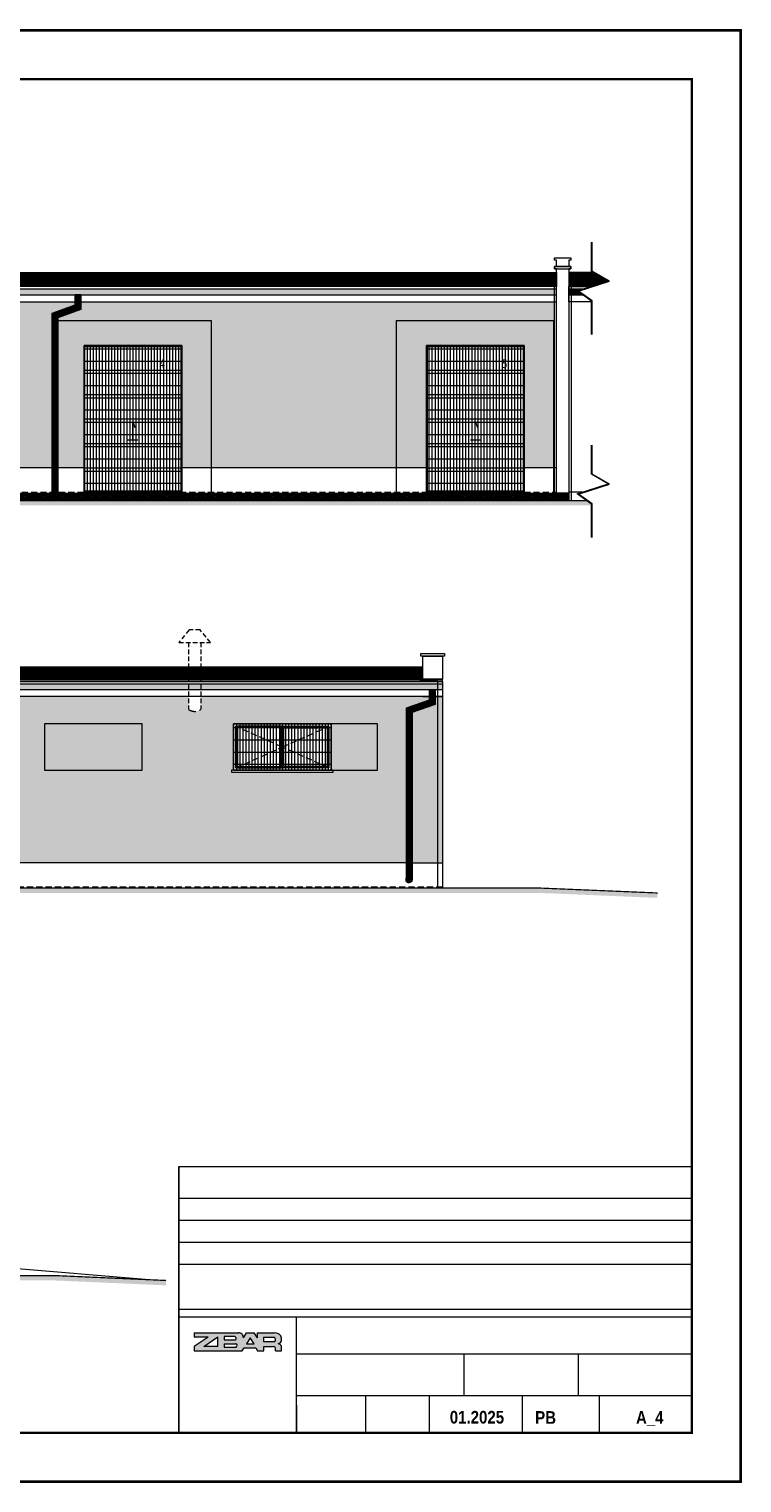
# Model space of a CAD drawing. Header units: centimetres. Extents: x -2715 to 104803, y -4848 to 32152.
# Tile 24 of 24: x 103343 to 104803, y -1446 to 1529. Entities that reach past the tile are written whole.
import ezdxf

# ---------------------------------------------------------------- set-up
doc = ezdxf.new("R2010")
doc.units = ezdxf.units.CM
doc.header["$MEASUREMENT"] = 0
doc.linetypes.add('HIDDEN', pattern=[9.525, 6.35, -3.175])
doc.linetypes.add('HIDDENX2', pattern=[19.05, 12.7, -6.35])
for name, color, linetype, lineweight in [('1_ hatch', 8, 'Continuous', 9), ('1_ projection', 9, 'HIDDENX2', 5), ('1_ view 1', 7, 'Continuous', 15), ('1_ view 2', 9, 'Continuous', 13), ('1_ view 3', 8, 'Continuous', 9), ('Tab-tabele', 7, 'Continuous', 5)]:
    doc.layers.add(name, color=color, linetype=linetype, lineweight=lineweight)
doc.layers.add('1_ wall STRUCT-DIV rozbiorka', color=7, linetype='Continuous', lineweight=9, true_color=0xff0a0a)
doc.styles.add('GENERATED_STYLE_13', font='arialbd.ttf')
doc.styles.add('H_POM', font='ARIALN.TTF', dxfattribs={"width": 0.7, "height": 18})
doc.linetypes.add('FENCELINE12B', pattern='A,6,-1.333,[149,AAA.SHX,S=0.25,R=0,X=0,Y=0],-1.333,[149,AAA.SHX,S=0.25,R=0,X=0,Y=0],-1.333', length=9.999)
doc.linetypes.add('Rozbiö˘ka', pattern='A,7,[121,msgB.shx,S=1,R=0,X=0.5,Y=-1.826635],7', length=14)
pattern_1 = [(90, (-86537.546, 7665.9413), (-6.25, 4e-16), [])]

# ---------------------------------------------------------------- blocks, each defined once
blk = doc.blocks.new('FGFHFGHGF')
at = {"layer": '1_ view 3', "true_color": 0x1d5d29}
h = blk.add_hatch(dxfattribs=at)
h.set_pattern_fill('ANSI31', color=99, scale=50, angle=45)
h.set_pattern_definition(pattern_1)
h.paths.add_polyline_path([(-200, 0), (-200, -300), (0, -300), (0, 0)])
h = blk.add_hatch(dxfattribs=at)
h.set_pattern_fill('ANSI31', color=99, scale=200, angle=315)
h.paths.add_polyline_path([(-200, 0), (-200, -300), (0, -300), (0, 0)])
at = {"layer": '1_ view 3', "color": 99, "true_color": 0x1d5d29}
blk.add_lwpolyline([(-200, 0), (-200, -300), (0, -300), (0, 0), (-200, 0)], dxfattribs=at)
blk = doc.blocks.new('FEDGDGFH')
at = {"layer": '1_ view 1', "color": 150}
for points in [[(-200, -300), (-200, 0), (0, 0), (0, -300), (-200, -300)], [(-198, -50), (-2, -50)], [(-198, -100), (-2, -100)], [(-198, -150), (-2, -150)], [(-100, -192.8), (-100, -155.2), (-95.8, -167.4)], [(-198, -200), (-2, -200)], [(-110, -192.8), (-90, -192.8)], [(-198, -250), (-2, -250)]]:
    blk.add_lwpolyline(points, dxfattribs=at)
blk.add_lwpolyline([(-198, -298), (-198, -2), (-2, -2), (-2, -298)], close=True, dxfattribs=at)
blk = doc.blocks.new('FGRGFDHFH')
at = {"layer": '1_ view 3'}
h = blk.add_hatch(dxfattribs=at)
h.set_pattern_fill('ANSI31', color=256)
h.set_pattern_definition([(45, (-171843.21647, 8947.34377), (-0.08838834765, 0.08838834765), [])])
h.paths.add_polyline_path([(0, 0), (-12.5, 0), (-12.5, -13.7), (0, -13.7), (0, 0)])
h.paths.add_polyline_path([(-12.5, -30), (34.6, -46.7), (34.6, -353.7), (47.1, -353.7), (47.1, -37.8), (0, -21.2), (0, -13.7), (-12.5, -13.7), (-12.5, -30)])
h.paths.add_polyline_path([(47.1, -403.7), (47.1, -353.7), (34.6, -353.7), (34.6, -403.7, -1), (47.1, -403.7)])
h.paths.add_polyline_path([(47.1, -403.7), (34.6, -403.7, 1), (47.1, -403.7)])
h.paths.add_polyline_path([(34.6, -403.7), (47.1, -403.7, 1), (34.6, -403.7)], flags=16)
at = {"layer": '1_ view 2'}
for points in [[(-12.5, 0), (-12.5, 0), (-12.5, -30), (34.6, -46.7), (34.6, -403.7)], [(-12.5, 0), (0, 0), (0, -21.2), (47.1, -37.8), (47.1, -403.7)]]:
    blk.add_lwpolyline(points, dxfattribs=at)
blk.add_circle((40.9, -403.7), 6.25, dxfattribs=at)
blk = doc.blocks.new('JHYJHKJHKJHKH')
at = {"layer": '1_ projection', "color": 150}
for points in [[(-195, -90), (-100, -47.5), (-195, -5)], [(-5, -90), (-100, -47.5), (-5, -5)]]:
    blk.add_lwpolyline(points, dxfattribs=at)
at = {"layer": '1_ view 1', "color": 150}
for points in [[(-200, -95), (-200, 0), (0, 0), (0, -95), (-200, -95), (-200, 0)], [(-204, -95), (-204, -95), (-204, -95), (-204, -99), (0, -99), (4, -99), (4, -95), (-204, -95), (-204, -99)]]:
    blk.add_lwpolyline(points, dxfattribs=at)
for points in [[(-195, -5), (-5, -5), (-5, -90), (-195, -90)], [(-100, -5), (-195, -5), (-195, -90), (-100, -90)], [(-103, -8), (-192, -8), (-192, -87), (-103, -87)], [(-100, -5), (-5, -5), (-5, -90), (-100, -90)], [(-97, -8), (-8, -8), (-8, -87), (-97, -87)]]:
    blk.add_lwpolyline(points, close=True, dxfattribs=at)
blk = doc.blocks.new('GFRHGFHJG')
at = {"layer": '1_ view 3', "true_color": 0x1d5d29}
h = blk.add_hatch(dxfattribs=at)
h.set_pattern_fill('ANSI31', color=99, scale=50, angle=45)
h.set_pattern_definition(pattern_1)
h.paths.add_polyline_path([(-200, 0), (-200, -95), (0, -95), (0, 0)])
h = blk.add_hatch(dxfattribs=at)
h.set_pattern_fill('ANSI31', color=99, scale=200, angle=315)
h.paths.add_polyline_path([(-200, 0), (-200, -95), (0, -95), (0, 0)])
blk = doc.blocks.new('GFRHGBGFHGFHGF')
at = {"layer": '1_ wall STRUCT-DIV rozbiorka', "linetype": 'HIDDEN', "ltscale": 1.5}
blk.add_lwpolyline([(23.9, 125.8), (1.1, 125.8), (-20, 100), (45, 100)], close=True, dxfattribs=at)
for points in [[(0, 100), (0, -36.6)], [(25, 100), (25, -36.6)], [(-4.8, 46.8), (-4.8, 28.8)], [(-4.8, 40.8), (29.8, 40.8)], [(-4.8, 39.8), (29.8, 39.8)], [(-3.8, 46.8), (-3.8, 28.8)], [(28.8, 46.8), (28.8, 28.8)], [(29.8, 46.8), (29.8, 28.8)]]:
    blk.add_lwpolyline(points, dxfattribs=at)
at = {"layer": '1_ wall STRUCT-DIV rozbiorka', "linetype": 'HIDDEN', "ltscale": 2.5}
blk.add_arc((12.5, -20), 20.8, 233.0339, 306.9661, dxfattribs=at)
blk = doc.blocks.new('FGDGFDHGFHGFH')
at = {"layer": '1_ view 3'}
h = blk.add_hatch(dxfattribs=at)
h.set_pattern_fill('ANSI31', color=256, angle=180)
h.set_pattern_definition([(135, (171830.71647, 8947.34377), (0.08838834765, 0.08838834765), [])])
h.paths.add_polyline_path([(-12.5, 0), (0, 0), (0, -13.7), (-12.5, -13.7), (-12.5, 0)])
h.paths.add_polyline_path([(0, -30), (-47.1, -46.7), (-47.1, -353.7), (-59.6, -353.7), (-59.6, -37.8), (-12.5, -21.2), (-12.5, -13.7), (0, -13.7), (0, -30)])
h.paths.add_polyline_path([(-47.1, -388.7), (-47.1, -353.7), (-59.6, -353.7), (-59.6, -388.7, 1), (-47.1, -388.7)])
at = {"layer": '1_ view 2'}
for points in [[(0, 0), (-12.5, 0), (-12.5, -21.2), (-59.6, -37.8), (-59.6, -388.7)], [(0, 0), (0, 0), (0, -30), (-47.1, -46.7), (-47.1, -388.7)]]:
    blk.add_lwpolyline(points, dxfattribs=at)
blk.add_circle((-53.4, -388.7), 6.25, dxfattribs=at)

msp = doc.modelspace()

# ---------------------------------------------------------------- hatches: boundary and pattern name
at = {"layer": '1_ hatch'}
h = msp.add_hatch(dxfattribs=at)
h.set_pattern_fill('ANSI31', color=256, scale=10, angle=270)
h.set_pattern_definition([(45, (22028.7546, 4194.2433), (-0.883883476, 0.883883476), [])])
h.paths.add_polyline_path([(101520.18, 1007.28), (104423.18, 1007.28), (104423.18, 1031.54), (101520.18, 1031.54), (101520.18, 1007.28)])
h = msp.add_hatch(dxfattribs=at)
h.set_pattern_fill('ANSI31', color=256, scale=10, angle=270)
h.set_pattern_definition([(45, (-63571.4155, 5637.3905), (-0.8838834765, 0.8838834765), [])])
h.paths.add_polyline_path([(104528.78, 1013.79), (104498.34, 1031.54), (104448.18, 1031.54), (104448.18, 1007.28), (104508.54, 1007.28), (104528.78, 1013.79)])
h = msp.add_hatch(dxfattribs=at)
h.set_pattern_fill('ANSI37', color=256, scale=20)
h.set_pattern_definition([(45, (15264.638, 8489.4772), (-1.76776695, 1.76776695), []), (135, (15264.638, 8489.4772), (-1.76776695, -1.76776695), [])])
h.paths.add_polyline_path([(101937.18, 564.54), (101937.18, 579.54), (104448.18, 579.54), (104448.18, 564.54)])
h = msp.add_hatch(dxfattribs=at)
h.set_pattern_fill('AR-HBONE', color=256, angle=360, style=0)
h.set_pattern_definition([(135, (22028.7546, 12797.9804), (-5.65685425, 0), [12, -4]), (225, (22025.9262, 12800.809), (-5.65685425, 1e-15), [12, -4])])
h.paths.add_polyline_path([(101280.18, 564.54), (101039.75, 554.54), (101040.17, 544.54), (101280.39, 554.54), (104494.93, 554.54), (104494.93, 557.34), (104484.81, 564.54)])
h = msp.add_hatch(dxfattribs=at)
h.set_pattern_fill('ANSI31', color=256, scale=10, angle=270)
h.set_pattern_definition([(45, (21849.6542, 3386.2879), (-0.883883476, 0.883883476), [])])
h.paths.add_polyline_path([(104149.52, 199.32), (101246.52, 199.32), (101246.52, 223.59), (104149.52, 223.59), (104149.52, 199.32)])
h = msp.add_hatch(dxfattribs=at)
h.set_pattern_fill('AR-HBONE', color=256, angle=180, style=0)
h.set_pattern_definition([(135, (21849.654, 12005.025), (-5.65685425, 0), [12, -4]), (225, (21846.8258, 12007.8534), (-5.65685425, 1e-15), [12, -4])])
h.paths.add_polyline_path([(101200.01, -228.42), (101204.12, -229.74), (101191.92, -238.42), (104389.31, -238.42), (104629.54, -248.41), (104629.95, -238.42), (104389.52, -228.42)])
h = msp.add_hatch(dxfattribs=at)
h.set_pattern_fill('AR-HBONE', color=256, angle=360, style=0)
h.set_pattern_definition([(135, (-63564.3072, 12326.677), (-5.65685425, 0), [12, -4]), (225, (-63567.1357, 12329.5052), (-5.65685425, 1e-15), [12, -4])])
h.paths.add_polyline_path([(101047.69, -1041.34), (101046.86, -1031.37), (101287.88, -1011.37), (101321.22, -1011.37), (101321.22, -1008.87), (101323.49, -1006.37), (102017.29, -1006.37), (102017.29, -1021.37), (103396.35, -1021.37), (103623.73, -1031.37), (103623.29, -1041.37), (103396.13, -1031.37), (102007.29, -1031.37), (102007.29, -1016.37), (101331.22, -1016.37), (101331.22, -1021.37), (101288.3, -1021.37)])
at = {"layer": '1_ view 1', "true_color": 0xe3dfc4}
h = msp.add_hatch(dxfattribs=at)
h.set_pattern_fill('DOTS', color=254, scale=50)
h.set_pattern_definition([(0, (23517.8356, 7681.5218), (1.5625, 3.125), [0, -3.125])])
h.paths.add_polyline_path([(101885.27, 163.58), (101251.52, 163.58), (101251.52, -176.42), (101885.27, -176.42), (101885.27, 163.58)])
h.paths.add_polyline_path([(101897.77, -176.42), (102243.52, -176.42), (102243.52, 163.58), (101897.77, 163.58), (101897.77, -176.42)])
h.paths.add_polyline_path([(104179.78, -176.42), (104179.78, 163.58), (104174.52, 163.58), (104174.52, 147.33), (104127.38, 130.67), (104127.38, -176.42), (104179.78, -176.42)])
h.paths.add_polyline_path([(104179.78, -176.42), (104189.52, -176.42), (104189.52, 163.58), (104179.78, 163.58), (104179.78, -176.42)])
h.paths.add_polyline_path([(104127.38, -176.42), (104127.38, -211.42, -1), (104114.88, -211.42), (104114.88, 139.51), (104162.02, 156.17), (104162.02, 163.58), (103694.52, 163.58), (103694.52, 137.37, -0.3342668), (103669.52, 137.37), (103669.52, 163.58), (103069.52, 163.58), (103069.52, 137.37, -0.3342668), (103044.52, 137.37), (103044.52, 163.58), (102243.52, 163.58), (102243.52, -176.42), (104179.78, -176.42), (104179.78, -176.42), (104127.38, -176.42)])
h.paths.add_polyline_path([(103961.52, 12.58), (103965.52, 12.58), (103965.52, 8.58), (103757.52, 8.58), (103757.52, 12.58), (103761.52, 12.58), (103761.52, 107.58), (103961.52, 107.58), (103961.52, 12.58)], flags=16)
h.paths.add_polyline_path([(103956.52, 102.58), (103956.52, 17.58), (103766.52, 17.58), (103766.52, 102.58), (103956.52, 102.58)], flags=0)
h.paths.add_polyline_path([(103858.5, 61.42), (103861.5, 60.08), (103864.5, 61.42), (103864.5, 99.58), (103953.52, 99.58), (103953.52, 20.58), (103864.5, 20.58), (103864.5, 58.74), (103861.5, 60.06), (103858.5, 58.72), (103858.5, 20.58), (103769.52, 20.58), (103769.52, 99.58), (103858.5, 99.58), (103858.5, 61.42)], flags=0)
h.paths.add_polyline_path([(103858.5, 58.72), (103858.5, 61.42), (103773.22, 99.58), (103769.52, 99.58), (103769.52, 20.58), (103773.23, 20.58), (103858.5, 58.72)], flags=0)
h.paths.add_polyline_path([(103864.5, 20.58), (103949.81, 20.58), (103864.5, 58.74), (103864.5, 20.58)], flags=0)
at = {"layer": '1_ view 3'}
h = msp.add_hatch(dxfattribs=at)
h.set_pattern_fill('ANSI31', color=256)
h.set_pattern_definition([(45, (15264.63798, 8489.47722), (-0.08838834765, 0.08838834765), [])])
h.paths.add_polyline_path([(101480.18, 997.28), (101480.18, 985.28), (104423.18, 985.28), (104423.18, 997.28)])
h = msp.add_hatch(dxfattribs=at)
h.set_pattern_fill('ANSI31', color=256)
h.set_pattern_definition([(45, (18232.63773, 8489.47722), (-0.08838834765, 0.08838834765), [])])
h.paths.add_polyline_path([(104448.18, 997.28), (104448.18, 985.28), (104477.1, 985.28), (104465.59, 993.47), (104477.43, 997.28)])
at = {"layer": '1_ view 3', "true_color": 0xffffd6}
h = msp.add_hatch(dxfattribs=at)
h.set_pattern_fill('DOTS', scale=50)
h.set_pattern_definition([(0, (15264.638, 8489.4772), (1.5625, 3.125), [0, -3.125])])
h.paths.add_polyline_path([(102754.35, 881.54), (102954.35, 881.54), (102954.35, 631.53), (103389.33, 631.53), (103389.33, 947.47), (103436.47, 964.12), (103436.47, 971.54), (101888.18, 971.54), (101888.18, 631.53), (101987.18, 631.53), (101987.18, 791.54), (102105.18, 791.54), (102105.18, 631.53), (102187.18, 631.53), (102187.18, 881.54), (102387.18, 881.54), (102387.18, 631.53), (102754.35, 631.53), (102754.35, 881.54)])
h.paths.add_polyline_path([(103448.97, 955.28), (103401.83, 938.62), (103401.83, 631.53), (103455.52, 631.53), (103455.52, 881.54), (103655.52, 881.54), (103655.52, 631.53), (104156.68, 631.53), (104156.68, 881.54), (104356.68, 881.54), (104356.68, 631.53), (104418.18, 631.53), (104418.18, 971.54), (103448.97, 971.54), (103448.97, 955.28)])
h.paths.add_polyline_path([(101920.13, 928.81), (101948.01, 928.81), (101948.01, 892.75), (101920.13, 892.75)], flags=24)
h.paths.add_polyline_path([(101951.03, 922.73), (101951.03, 897.73), (101916.03, 897.73), (101916.03, 922.73), (101951.03, 922.73)], flags=16)
at = {"layer": '1_ view 3'}
h = msp.add_hatch(dxfattribs=at)
h.set_pattern_fill('ANSI31', color=256, angle=180)
h.set_pattern_definition([(45, (15085.53754, 7681.52178), (-0.08838834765, 0.08838834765), [])])
h.paths.add_polyline_path([(104189.52, 189.33), (104189.52, 177.33), (101246.52, 177.33), (101246.52, 189.33)])
at = {"layer": 'Tab-tabele', "true_color": 0xcd0000}
h = msp.add_hatch(color=12, dxfattribs=at)
h.paths.add_polyline_path([(103680.87, -1147.5), (103709.51, -1147.5), (103680.87, -1166.43), (103680.87, -1175.43), (103779.27, -1175.43), (103783.66, -1169.43), (103807.45, -1169.43), (103811.1, -1175.43), (103823.39, -1175.43), (103823.39, -1166.66), (103843.49, -1166.66, -0.3657988), (103847.5, -1169.75), (103847.5, -1175.43), (103860.02, -1175.43), (103860.02, -1166.49, 0.2920703), (103853.23, -1160.74, 0.3371791), (103860.12, -1153.97), (103860.12, -1149.35, 0.3938747), (103845.57, -1138.51), (103810.45, -1138.49), (103810.45, -1148.58), (103803.93, -1138.49), (103788.37, -1138.49), (103781.85, -1148.58, 0.4076721), (103772.73, -1138.49), (103680.87, -1138.49), (103680.87, -1147.5)])
h.paths.add_polyline_path([(103700.96, -1166.79), (103729.31, -1147.01), (103729.31, -1166.79), (103700.96, -1166.79)], flags=0)
h.paths.add_polyline_path([(103742.22, -1167.63), (103742.22, -1160.76), (103766.6, -1160.76, -0.6528741), (103767.08, -1167.63), (103742.22, -1167.63)], flags=0)
h.paths.add_polyline_path([(103742.34, -1146.17), (103763.82, -1146.17, -0.6872291), (103765.75, -1153.04), (103742.34, -1153.04), (103742.34, -1146.17)], flags=0)
h.paths.add_polyline_path([(103787.93, -1160.75), (103795.77, -1148.61), (103803.61, -1160.75), (103787.93, -1160.75)], flags=0)
h.paths.add_polyline_path([(103846.25, -1156.36), (103823.21, -1156.36), (103823.21, -1147.66), (103844.63, -1147.66, -0.52813), (103846.25, -1156.36)], flags=0)

# ---------------------------------------------------------------- linework, layer by layer
at = {"lineweight": 50, "const_width": 5}
msp.add_lwpolyline([(100600.17, -1443.15), (100600.17, 1526.85), (104800.17, 1526.85), (104800.17, -1443.15), (100600.17, -1443.15)], dxfattribs=at)
at = {"lineweight": 50}
msp.add_lwpolyline([(101020.17, -1343.15, 5, 5, 0), (101020.17, 1426.85, 5, 5, 0), (104700.17, 1426.85, 5, 5, 0), (104700.17, -1343.15, 5, 5, 0)], format="xyseb", close=True, dxfattribs=at)
at = {"layer": '1_ projection'}
for points in [[(101480.18, 581.54), (104423.18, 581.54)], [(104189.52, -226.42), (101246.52, -226.42)]]:
    msp.add_lwpolyline(points, dxfattribs=at)
at = {"layer": '1_ view 1'}
for points in [[(104494.93, 904.44), (104494.93, 972.6), (104465.59, 993.47), (104528.78, 1013.79), (104494.93, 1033.54), (104494.93, 1093.34)], [(104495.93, 904.44), (104495.93, 973.11), (104467.79, 993.13), (104531.22, 1013.52), (104495.93, 1034.11), (104495.93, 1093.34)], [(101520.18, 1007.28), (101520.18, 1031.54), (104423.18, 1031.54), (104423.18, 1007.28), (101520.18, 1007.28)], [(104423.18, 579.54), (104423.18, 1038.6), (104448.18, 1038.6), (104448.18, 581.54)], [(104498.34, 1031.54), (104448.18, 1031.54), (104448.18, 1007.28), (104508.54, 1007.28)], [(101507.68, 971.54), (104423.18, 971.54), (104423.18, 1002.28), (101480.18, 1002.28), (101480.18, 971.54), (101495.18, 971.54)], [(104508.54, 1007.28), (104448.18, 1007.28), (104448.18, 1002.28), (104492.99, 1002.28)], [(104500.76, 1004.78), (104448.18, 1004.78), (104448.18, 1002.28), (104492.99, 1002.28)], [(104494.93, 971.54), (104448.18, 971.54), (104448.18, 1002.28), (104492.99, 1002.28)], [(104494.93, 971.54), (104448.18, 971.54), (104448.18, 564.54), (104475.92, 564.54)], [(104494.93, 489.18), (104494.93, 557.34), (104465.59, 578.22), (104528.78, 598.53), (104494.93, 618.28), (104494.93, 678.09)], [(104495.93, 489.18), (104495.93, 557.85), (104467.79, 577.87), (104531.22, 598.26), (104495.93, 618.85), (104495.93, 678.09)], [(101480.18, 581.54), (101480.18, 564.54), (104484.81, 564.54)], [(104475.92, 581.54), (104448.18, 581.54)], [(104149.52, 199.32), (104149.52, 223.59), (101246.52, 223.59), (101246.52, 199.32), (104149.52, 199.32)], [(104162.02, 163.58), (101246.52, 163.58), (101246.52, 194.33), (104189.52, 194.33), (104189.52, 163.58), (104174.52, 163.58)], [(104149.52, 163.58), (104162.02, 163.58)], [(104174.52, 163.58), (104189.52, 163.58), (104189.52, -226.42)], [(104174.52, 163.58), (104189.52, 163.58)], [(104189.52, -211.42), (104189.52, -228.42), (101200.01, -228.42)], [(103580.42, -1029.47), (103303.29, -1006.37)]]:
    msp.add_lwpolyline(points, dxfattribs=at)
for points in [[(104419.18, 1038.6), (104452.18, 1038.6), (104452.18, 1043.6), (104419.18, 1043.6)], [(104423.18, 1002.28), (101480.18, 1002.28), (101480.18, 1007.28), (104423.18, 1007.28)], [(101480.18, 1004.78), (104423.18, 1004.78), (104423.18, 1002.28), (101480.18, 1002.28)], [(104193.52, 246.42), (104145.52, 246.42), (104145.52, 251.42), (104193.52, 251.42)], [(104189.52, 199.32), (104149.52, 199.32), (104149.52, 246.42), (104189.52, 246.42)], [(101246.52, 194.33), (104189.52, 194.33), (104189.52, 199.32), (101246.52, 199.32)], [(104189.52, 196.82), (101246.52, 196.82), (101246.52, 194.33), (104189.52, 194.33)], [(104162.02, 163.58), (104149.52, 163.58), (104149.52, 163.58), (104149.52, 163.58), (104162.02, 163.58)]]:
    msp.add_lwpolyline(points, close=True, dxfattribs=at)
at = {"layer": '1_ view 1', "linetype": 'FENCELINE12B', "ltscale": 5}
for points in [[(101489.92, 564.54), (101489.92, 1002.28), (101489.92, 1002.28), (101525.18, 1002.28), (101525.18, 1017.28), (101525.18, 1017.28), (104418.18, 1017.28)], [(104522.79, 1017.28), (104453.18, 1017.28)], [(104179.78, -228.42), (104179.78, 194.33), (104179.78, 194.33), (104144.52, 194.33), (104144.52, 209.32), (104144.52, 209.32), (101251.52, 209.32)]]:
    msp.add_lwpolyline(points, dxfattribs=at)
at = {"layer": '1_ view 1', "color": 150, "linetype": 'FENCELINE12B', "ltscale": 5}
for points in [[(104418.18, 1017.28), (104418.18, 1007.28), (104418.18, 579.54)], [(104453.18, 1013), (104453.18, 1007.28), (104453.18, 564.54)]]:
    msp.add_lwpolyline(points, dxfattribs=at)
at = {"layer": '1_ view 1', "const_width": 2.5}
for points in [[(104484.81, 564.54), (101480.18, 564.54), (101280.18, 564.54), (101039.75, 554.54)], [(101200.01, -228.42), (104189.52, -228.42), (104389.52, -228.42), (104629.95, -238.42)], [(103623.73, -1031.37), (103396.35, -1021.37), (102017.29, -1021.37), (102017.29, -1006.37), (101323.49, -1006.37), (101321.22, -1008.87), (101321.22, -1011.37), (101287.88, -1011.37), (101046.86, -1031.37)]]:
    msp.add_lwpolyline(points, dxfattribs=at)
at = {"layer": '1_ view 1', "color": 150}
msp.add_lwpolyline([(101937.18, 564.54), (101937.18, 579.54), (104448.18, 579.54), (104448.18, 564.54), (101937.18, 564.54)], dxfattribs=at)
at = {"layer": '1_ view 2'}
for points in [[(101480.18, 997.28), (101480.18, 985.28), (104423.18, 985.28), (104423.18, 997.28), (101480.18, 997.28)], [(104448.18, 997.28), (104448.18, 985.28), (104477.1, 985.28)], [(104477.43, 997.28), (104448.18, 997.28)], [(101520.18, 971.54), (104423.18, 971.54)], [(103455.52, 631.53), (102954.35, 631.53)], [(104156.68, 631.53), (103655.52, 631.53)], [(104423.18, 631.53), (104356.68, 631.53)], [(104189.52, 189.33), (104189.52, 177.33), (101246.52, 177.33), (101246.52, 189.33), (104189.52, 189.33)], [(104114.49, -176.42), (101246.52, -176.42)], [(104127.38, -176.42), (104189.52, -176.42), (104189.52, -176.42), (104189.52, -176.42), (104189.52, -176.42)]]:
    msp.add_lwpolyline(points, dxfattribs=at)
at = {"layer": '1_ view 3', "color": 150}
for points in [[(104448.18, 1043.6), (104423.18, 1043.6), (104423.18, 1056.55), (104419.18, 1056.55), (104419.18, 1061.54), (104452.18, 1061.54), (104452.18, 1056.55), (104448.18, 1056.55), (104448.18, 1043.6)], [(104448.18, 579.54), (104423.18, 579.54), (104423.18, 1038.6), (104419.18, 1038.6), (104419.18, 1043.6), (104452.18, 1043.6), (104452.18, 1038.6), (104448.18, 1038.6), (104448.18, 579.54), (104423.18, 579.54)]]:
    msp.add_lwpolyline(points, dxfattribs=at)
at = {"layer": '1_ view 3', "color": 99, "true_color": 0x1d5d29}
msp.add_lwpolyline([(103761.52, 107.58), (103761.52, 12.58), (103961.52, 12.58), (103961.52, 107.58), (103761.52, 107.58)], dxfattribs=at)
at = {"layer": '1_ wall STRUCT-DIV rozbiorka', "linetype": 'Rozbiö˘ka', "lineweight": 9, "ltscale": 2.5}
for points in [[(103393.52, 566.54), (103716.52, 566.54), (103716.52, 932.54), (103393.52, 932.54), (103393.52, 566.54)], [(104094.68, 566.54), (104417.68, 566.54), (104417.68, 932.54), (104094.68, 932.54), (104094.68, 566.54)]]:
    msp.add_lwpolyline(points, dxfattribs=at)
at = {"layer": '1_ wall STRUCT-DIV rozbiorka', "linetype": 'Rozbiö˘ka', "ltscale": 2.5}
for points in [[(103374.52, 12.58), (103574.52, 12.58), (103574.52, 107.58), (103374.52, 107.58), (103374.52, 12.58)], [(103761.52, 12.58), (104056.52, 12.58), (104056.52, 107.58), (103761.52, 107.58), (103761.52, 12.58)]]:
    msp.add_lwpolyline(points, dxfattribs=at)
at = {"layer": 'Tab-tabele'}
for p, q in [((103649.73, -797.89), (104700.17, -797.89)), ((103649.73, -797.89), (103649.73, -1343.15)), ((103649.73, -863.03), (104700.17, -863.03)), ((104700.17, -890.12), (104700.17, -1343.15)), ((103649.73, -908.03), (104700.17, -908.03)), ((103649.73, -953.03), (104700.17, -953.03)), ((103649.73, -998.04), (104700.17, -998.04)), ((103649.73, -1090.05), (104700.17, -1090.05)), ((103649.73, -1090.05), (104700.17, -1090.05)), ((103649.73, -1106.05), (104700.17, -1106.05)), ((103890.36, -1343.15), (103890.36, -1106.05)), ((103680.87, -1138.49), (103772.73, -1138.49)), ((103680.87, -1138.49), (103680.87, -1147.5)), ((103709.51, -1147.5), (103680.87, -1147.5)), ((103709.51, -1147.5), (103680.87, -1166.43)), ((103700.96, -1166.79), (103729.31, -1147.01)), ((103729.31, -1166.79), (103729.31, -1147.01)), ((103763.82, -1146.17), (103742.34, -1146.17)), ((103742.34, -1146.17), (103742.34, -1153.04)), ((103742.34, -1153.04), (103765.75, -1153.04)), ((103781.85, -1148.58), (103788.37, -1138.49)), ((103795.77, -1148.61), (103787.93, -1160.75)), ((103788.37, -1138.49), (103803.93, -1138.49)), ((103803.61, -1160.75), (103795.77, -1148.61)), ((103810.45, -1148.58), (103803.93, -1138.49)), ((103810.45, -1148.58), (103810.45, -1138.49)), ((103810.45, -1138.49), (103845.57, -1138.51)), ((103823.21, -1147.66), (103844.63, -1147.66)), ((103823.21, -1147.66), (103823.21, -1156.36)), ((103823.21, -1156.36), (103846.25, -1156.36)), ((103860.12, -1153.97), (103860.12, -1149.35)), ((103680.87, -1166.43), (103680.87, -1175.43)), ((103680.87, -1175.43), (103779.27, -1175.43)), ((103729.31, -1166.79), (103700.96, -1166.79)), ((103742.22, -1160.76), (103742.22, -1167.63)), ((103742.22, -1160.76), (103766.6, -1160.76)), ((103742.22, -1167.63), (103767.08, -1167.63)), ((103779.27, -1175.43), (103783.66, -1169.43)), ((103783.66, -1169.43), (103807.45, -1169.43)), ((103787.93, -1160.75), (103803.61, -1160.75)), ((103807.45, -1169.43), (103811.1, -1175.43)), ((103811.1, -1175.43), (103823.39, -1175.43)), ((103823.39, -1175.43), (103823.39, -1166.66)), ((103823.39, -1166.66), (103843.49, -1166.66)), ((103847.5, -1175.43), (103847.5, -1169.75)), ((103847.5, -1175.43), (103860.02, -1175.43)), ((103860.02, -1175.43), (103860.02, -1166.49)), ((103890.36, -1181.6), (104700.17, -1181.6)), ((104232.92, -1181.6), (104232.92, -1266.53)), ((104467.04, -1181.6), (104467.04, -1266.53)), ((104232.92, -1224.06), (104232.92, -1266.53)), ((104467.04, -1224.06), (104467.04, -1266.53)), ((103890.36, -1266.53), (104700.17, -1266.53)), ((103890.36, -1266.53), (104700.17, -1266.53)), ((104031.91, -1266.53), (104031.91, -1343.15)), ((104162.5, -1266.53), (104162.5, -1343.15)), ((104352.47, -1266.53), (104352.47, -1343.15)), ((104510.4, -1266.53), (104510.4, -1343.15)), ((103890.36, -1286.53), (103890.36, -1343.15))]:
    msp.add_line(p, q, dxfattribs=at)
at = {"layer": 'Tab-tabele', "flags": 128}
for points in [[(103649.73, -797.89), (104700.17, -797.89)], [(103649.73, -1343.15), (103649.73, -797.89)], [(104700.17, -1343.15), (104700.17, -890.12)]]:
    msp.add_lwpolyline(points, dxfattribs=at)
at = {"layer": 'Tab-tabele'}
for centre, radius, start, end in [((103763.47, -1149.98), 3.82, 306.68992, 84.68184), ((103772.13, -1148.2), 9.73, 357.76371, 91.91231), ((103842.47, -1152.56), 5.36, 314.9063, 66.26581), ((103847.03, -1151.72), 13.3, 10.30672, 96.29962), ((103852.22, -1152.83), 7.98, 277.29183, 351.82395), ((103765.33, -1164.3), 3.76, 297.73691, 70.29483), ((103843.67, -1170.58), 3.92, 12.22128, 92.59112), ((103852.13, -1168.93), 8.26, 17.21381, 82.33986)]:
    msp.add_arc(centre, radius, start, end, dxfattribs=at)

# ---------------------------------------------------------------- block references
at = {"layer": '1_ view 1'}
for name, p in [('FEDGDGFH', (103655.52, 881.54)), ('FEDGDGFH', (104356.68, 881.54)), ('GFRHGBGFHGFHGF', (103669.52, 173.96)), ('FGDGFDHGFHGFH', (104174.52, 177.33)), ('JHYJHKJHKJHKH', (103961.52, 107.58)), ('GFRHGFHJG', (103961.52, 107.58))]:
    msp.add_blockref(name, p, dxfattribs=at)
at = {"layer": '1_ view 3', "xscale": -1}
msp.add_blockref('FGRGFDHFH', (103436.47, 985.28), dxfattribs=at)
at = {"layer": '1_ view 3'}
for p in [(103655.52, 881.54), (104356.68, 881.54)]:
    msp.add_blockref('FGFHFGHGF', p, dxfattribs=at)

# ---------------------------------------------------------------- texts
at = {"layer": '1_ view 3', "char_height": 18, "width": 9.9212, "attachment_point": 1, "style": 'H_POM'}
for s, insert in [('{\\fVerdana|b0|i0|c238|p34;\\C7;4}', (103610.37, 853.76)), ('{\\fVerdana|b0|i0|c238|p34;\\C7;5}', (104311.54, 853.76))]:
    msp.add_mtext(s, dxfattribs=dict(at, insert=insert))
at = {"layer": 'Tab-tabele', "style": 'GENERATED_STYLE_13', "width": 0.85}
for s, p in [('01.2025', (104204.44, -1324.14)), ('PB', (104379.26, -1324.72)), ('A_4', (104585.72, -1324.72))]:
    msp.add_text(s, height=25.917, dxfattribs=at).set_placement(p)

doc.saveas('drawing.dxf')
